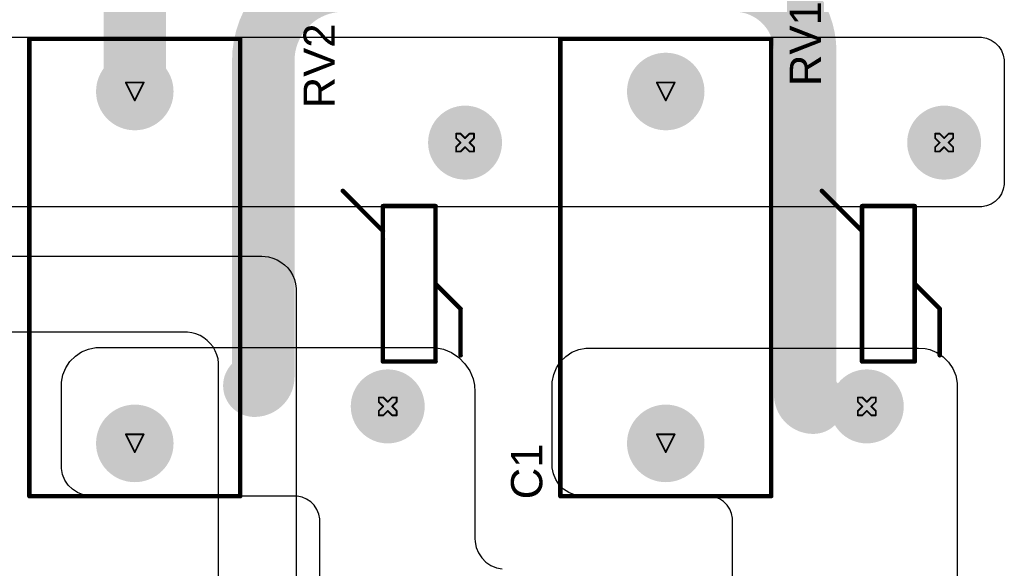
# Model space of a CAD drawing. Header units: inches. Extents: x 0 to 11.2, y -0.2 to 5.5.
# Tile 50 of 57: x 3.1 to 4.2, y 0.7 to 1.3. Entities that reach past the tile are written whole.
import ezdxf

# ---------------------------------------------------------------- set-up
doc = ezdxf.new("R2010")
doc.units = ezdxf.units.IN
doc.header["$MEASUREMENT"] = 0
for name, color, linetype in [('Bottom Layer', 5, 'Continuous'), ('Bottom Solder', 6, 'Continuous'), ('Drill Drawing', 1, 'Continuous'), ('Multi-Layer', 9, 'Continuous'), ('Pad Holes', 156, 'Continuous'), ('Top Layer', 1, 'Continuous'), ('Top Overlay', 2, 'Continuous'), ('Top Solder', 216, 'Continuous')]:
    doc.layers.add(name, color=color, linetype=linetype)
doc.styles.add('Arial', font='txt', dxfattribs={"height": 0.2})

# ---------------------------------------------------------------- blocks, each defined once
blk = doc.blocks.new('471KD10J_10')
at = {"layer": 'Bottom Layer'}
h = blk.add_hatch(color=5, dxfattribs=at)
edge = h.paths.add_edge_path()
edge.add_arc((-0.1476, 0.0433), 0.0394, 0, 360)
h = blk.add_hatch(color=5, dxfattribs=at)
edge = h.paths.add_edge_path()
edge.add_arc((0.1476, -0.0433), 0.0394, 0, 360)
at = {"layer": 'Bottom Solder'}
h = blk.add_hatch(color=6, dxfattribs=at)
edge = h.paths.add_edge_path()
edge.add_arc((-0.1476, 0.0433), 0.0414, 0, 360)
h = blk.add_hatch(color=6, dxfattribs=at)
edge = h.paths.add_edge_path()
edge.add_arc((0.1476, -0.0433), 0.0414, 0, 360)
at = {"layer": 'Multi-Layer'}
h = blk.add_hatch(color=9, dxfattribs=at)
edge = h.paths.add_edge_path()
edge.add_arc((-0.1476, 0.0433), 0.0394, 0, 360)
h = blk.add_hatch(color=9, dxfattribs=at)
edge = h.paths.add_edge_path()
edge.add_arc((0.1476, -0.0433), 0.0394, 0, 360)
at = {"layer": 'Pad Holes'}
h = blk.add_hatch(color=7, dxfattribs=at)
edge = h.paths.add_edge_path()
edge.add_arc((-0.1476, 0.0433), 0.0236, 0, 360)
h = blk.add_hatch(color=7, dxfattribs=at)
edge = h.paths.add_edge_path()
edge.add_arc((0.1476, -0.0433), 0.0236, 0, 360)
at = {"layer": 'Top Layer'}
h = blk.add_hatch(color=1, dxfattribs=at)
edge = h.paths.add_edge_path()
edge.add_arc((-0.1476, 0.0433), 0.0394, 0, 360)
h = blk.add_hatch(color=1, dxfattribs=at)
edge = h.paths.add_edge_path()
edge.add_arc((0.1476, -0.0433), 0.0394, 0, 360)
at = {"layer": 'Top Solder'}
h = blk.add_hatch(color=216, dxfattribs=at)
edge = h.paths.add_edge_path()
edge.add_arc((-0.1476, 0.0433), 0.0414, 0, 360)
h = blk.add_hatch(color=216, dxfattribs=at)
edge = h.paths.add_edge_path()
edge.add_arc((0.1476, -0.0433), 0.0414, 0, 360)
blk = doc.blocks.new('471KD10J_11')
at = {"layer": 'Bottom Layer'}
h = blk.add_hatch(color=5, dxfattribs=at)
edge = h.paths.add_edge_path()
edge.add_arc((-0.1476, 0.0433), 0.0394, 0, 360)
h = blk.add_hatch(color=5, dxfattribs=at)
edge = h.paths.add_edge_path()
edge.add_arc((0.1476, -0.0433), 0.0394, 0, 360)
at = {"layer": 'Bottom Solder'}
h = blk.add_hatch(color=6, dxfattribs=at)
edge = h.paths.add_edge_path()
edge.add_arc((-0.1476, 0.0433), 0.0414, 0, 360)
h = blk.add_hatch(color=6, dxfattribs=at)
edge = h.paths.add_edge_path()
edge.add_arc((0.1476, -0.0433), 0.0414, 0, 360)
at = {"layer": 'Multi-Layer'}
h = blk.add_hatch(color=9, dxfattribs=at)
edge = h.paths.add_edge_path()
edge.add_arc((-0.1476, 0.0433), 0.0394, 0, 360)
h = blk.add_hatch(color=9, dxfattribs=at)
edge = h.paths.add_edge_path()
edge.add_arc((0.1476, -0.0433), 0.0394, 0, 360)
at = {"layer": 'Pad Holes'}
h = blk.add_hatch(color=7, dxfattribs=at)
edge = h.paths.add_edge_path()
edge.add_arc((-0.1476, 0.0433), 0.0236, 0, 360)
h = blk.add_hatch(color=7, dxfattribs=at)
edge = h.paths.add_edge_path()
edge.add_arc((0.1476, -0.0433), 0.0236, 0, 360)
at = {"layer": 'Top Layer'}
h = blk.add_hatch(color=1, dxfattribs=at)
edge = h.paths.add_edge_path()
edge.add_arc((-0.1476, 0.0433), 0.0394, 0, 360)
h = blk.add_hatch(color=1, dxfattribs=at)
edge = h.paths.add_edge_path()
edge.add_arc((0.1476, -0.0433), 0.0394, 0, 360)
at = {"layer": 'Top Solder'}
h = blk.add_hatch(color=216, dxfattribs=at)
edge = h.paths.add_edge_path()
edge.add_arc((-0.1476, 0.0433), 0.0414, 0, 360)
h = blk.add_hatch(color=216, dxfattribs=at)
edge = h.paths.add_edge_path()
edge.add_arc((0.1476, -0.0433), 0.0414, 0, 360)
blk = doc.blocks.new('B32921C3104M000_94')
at = {"layer": 'Bottom Layer'}
h = blk.add_hatch(color=5, dxfattribs=at)
edge = h.paths.add_edge_path()
edge.add_arc((-0.1969, 0), 0.0394, 0, 360)
h = blk.add_hatch(color=5, dxfattribs=at)
edge = h.paths.add_edge_path()
edge.add_arc((0.1969, 0), 0.0394, 0, 360)
at = {"layer": 'Bottom Solder'}
h = blk.add_hatch(color=6, dxfattribs=at)
edge = h.paths.add_edge_path()
edge.add_arc((-0.1969, 0), 0.0434, 0, 360)
h = blk.add_hatch(color=6, dxfattribs=at)
edge = h.paths.add_edge_path()
edge.add_arc((0.1969, 0), 0.0434, 0, 360)
at = {"layer": 'Multi-Layer'}
h = blk.add_hatch(color=9, dxfattribs=at)
edge = h.paths.add_edge_path()
edge.add_arc((-0.1969, 0), 0.0394, 0, 360)
h = blk.add_hatch(color=9, dxfattribs=at)
edge = h.paths.add_edge_path()
edge.add_arc((0.1969, 0), 0.0394, 0, 360)
at = {"layer": 'Pad Holes'}
h = blk.add_hatch(color=7, dxfattribs=at)
edge = h.paths.add_edge_path()
edge.add_arc((-0.1969, 0), 0.0197, 0, 360)
h = blk.add_hatch(color=7, dxfattribs=at)
edge = h.paths.add_edge_path()
edge.add_arc((0.1969, 0), 0.0197, 0, 360)
at = {"layer": 'Top Layer'}
h = blk.add_hatch(color=1, dxfattribs=at)
edge = h.paths.add_edge_path()
edge.add_arc((-0.1969, 0), 0.0394, 0, 360)
h = blk.add_hatch(color=1, dxfattribs=at)
edge = h.paths.add_edge_path()
edge.add_arc((0.1969, 0), 0.0394, 0, 360)
at = {"layer": 'Top Solder'}
h = blk.add_hatch(color=216, dxfattribs=at)
edge = h.paths.add_edge_path()
edge.add_arc((-0.1969, 0), 0.0434, 0, 360)
h = blk.add_hatch(color=216, dxfattribs=at)
edge = h.paths.add_edge_path()
edge.add_arc((0.1969, 0), 0.0434, 0, 360)
at = {"layer": 'Top Overlay', "const_width": 0.005}
for points in [[(-0.2559, -0.1181), (-0.2559, 0.1181)], [(0.2559, 0.1181), (-0.2559, 0.1181)], [(0.2559, -0.1181), (0.2559, 0.1181)], [(0.2559, -0.1181), (-0.2559, -0.1181)]]:
    blk.add_lwpolyline(points, dxfattribs=at)
at = {"layer": 'Top Overlay', "const_width": 0.0025}
for points in [[(-0.2572, 0.1181, 1), (-0.2547, 0.1181, 1)], [(-0.2572, 0.1181, 1), (-0.2547, 0.1181, 1)], [(0.2547, 0.1181, 1), (0.2572, 0.1181, 1)], [(0.2547, 0.1181, 1), (0.2572, 0.1181, 1)], [(-0.2572, -0.1181, 1), (-0.2547, -0.1181, 1)], [(-0.2572, -0.1181, 1), (-0.2547, -0.1181, 1)], [(0.2547, -0.1181, 1), (0.2572, -0.1181, 1)], [(0.2547, -0.1181, 1), (0.2572, -0.1181, 1)]]:
    blk.add_lwpolyline(points, format="xyb", close=True, dxfattribs=at)
blk = doc.blocks.new('B32921C3104M000_96')
at = {"layer": 'Bottom Layer'}
h = blk.add_hatch(color=5, dxfattribs=at)
edge = h.paths.add_edge_path()
edge.add_arc((-0.1969, 0), 0.0394, 0, 360)
h = blk.add_hatch(color=5, dxfattribs=at)
edge = h.paths.add_edge_path()
edge.add_arc((0.1969, 0), 0.0394, 0, 360)
at = {"layer": 'Bottom Solder'}
h = blk.add_hatch(color=6, dxfattribs=at)
edge = h.paths.add_edge_path()
edge.add_arc((-0.1969, 0), 0.0434, 0, 360)
h = blk.add_hatch(color=6, dxfattribs=at)
edge = h.paths.add_edge_path()
edge.add_arc((0.1969, 0), 0.0434, 0, 360)
at = {"layer": 'Multi-Layer'}
h = blk.add_hatch(color=9, dxfattribs=at)
edge = h.paths.add_edge_path()
edge.add_arc((-0.1969, 0), 0.0394, 0, 360)
h = blk.add_hatch(color=9, dxfattribs=at)
edge = h.paths.add_edge_path()
edge.add_arc((0.1969, 0), 0.0394, 0, 360)
at = {"layer": 'Pad Holes'}
h = blk.add_hatch(color=7, dxfattribs=at)
edge = h.paths.add_edge_path()
edge.add_arc((-0.1969, 0), 0.0197, 0, 360)
h = blk.add_hatch(color=7, dxfattribs=at)
edge = h.paths.add_edge_path()
edge.add_arc((0.1969, 0), 0.0197, 0, 360)
at = {"layer": 'Top Layer'}
h = blk.add_hatch(color=1, dxfattribs=at)
edge = h.paths.add_edge_path()
edge.add_arc((-0.1969, 0), 0.0394, 0, 360)
h = blk.add_hatch(color=1, dxfattribs=at)
edge = h.paths.add_edge_path()
edge.add_arc((0.1969, 0), 0.0394, 0, 360)
at = {"layer": 'Top Solder'}
h = blk.add_hatch(color=216, dxfattribs=at)
edge = h.paths.add_edge_path()
edge.add_arc((-0.1969, 0), 0.0434, 0, 360)
h = blk.add_hatch(color=216, dxfattribs=at)
edge = h.paths.add_edge_path()
edge.add_arc((0.1969, 0), 0.0434, 0, 360)
at = {"layer": 'Top Overlay', "const_width": 0.005}
for points in [[(-0.2559, -0.1181), (-0.2559, 0.1181)], [(0.2559, 0.1181), (-0.2559, 0.1181)], [(0.2559, -0.1181), (0.2559, 0.1181)], [(0.2559, -0.1181), (-0.2559, -0.1181)]]:
    blk.add_lwpolyline(points, dxfattribs=at)
at = {"layer": 'Top Overlay', "const_width": 0.0025}
for points in [[(-0.2572, 0.1181, 1), (-0.2547, 0.1181, 1)], [(-0.2572, 0.1181, 1), (-0.2547, 0.1181, 1)], [(0.2547, 0.1181, 1), (0.2572, 0.1181, 1)], [(0.2547, 0.1181, 1), (0.2572, 0.1181, 1)], [(-0.2572, -0.1181, 1), (-0.2547, -0.1181, 1)], [(-0.2572, -0.1181, 1), (-0.2547, -0.1181, 1)], [(0.2547, -0.1181, 1), (0.2572, -0.1181, 1)], [(0.2547, -0.1181, 1), (0.2572, -0.1181, 1)]]:
    blk.add_lwpolyline(points, format="xyb", close=True, dxfattribs=at)

msp = doc.modelspace()

# ---------------------------------------------------------------- linework, layer by layer
at = {"layer": 'Bottom Layer'}
for p, q in [((3.1595, 0.9331), (3.1665, 0.9378)), ((3.1665, 0.9378), (3.1743, 0.941)), ((3.1743, 0.941), (3.1825, 0.9426)), ((3.1825, 0.9426), (3.1868, 0.9426)), ((3.1868, 0.9426), (3.1868, 0.9426)), ((3.1868, 0.9426), (3.5574, 0.9426)), ((3.5574, 0.9426), (3.5623, 0.9426)), ((3.5623, 0.9426), (3.5719, 0.9407)), ((3.5719, 0.9407), (3.5809, 0.937)), ((3.7157, 0.9374), (3.7233, 0.9405)), ((3.7233, 0.9405), (3.7314, 0.9421)), ((3.7314, 0.9421), (3.7355, 0.9421)), ((3.7355, 0.9421), (4.1039, 0.9421)), ((4.1039, 0.9421), (4.1039, 0.9421)), ((4.1039, 0.9421), (4.1039, 0.9421)), ((4.1039, 0.9421), (4.1039, 0.9421)), ((4.1039, 0.9421), (4.1112, 0.9415)), ((4.1112, 0.9415), (4.1166, 0.9405)), ((4.1166, 0.9405), (4.1245, 0.9372)), ((3.1489, 0.9201), (3.1535, 0.9271)), ((3.1535, 0.9271), (3.1595, 0.9331)), ((3.5809, 0.937), (3.589, 0.9315)), ((3.589, 0.9315), (3.5959, 0.9246)), ((3.6984, 0.9201), (3.703, 0.927)), ((3.703, 0.927), (3.7088, 0.9328)), ((3.7088, 0.9328), (3.7157, 0.9374)), ((4.1245, 0.9372), (4.1316, 0.9324)), ((4.1316, 0.9324), (4.1376, 0.9264)), ((3.1456, 0.9123), (3.1489, 0.9201)), ((3.5959, 0.9246), (3.6014, 0.9165)), ((3.6014, 0.9165), (3.6051, 0.9075)), ((3.6953, 0.9125), (3.6984, 0.9201)), ((4.1376, 0.9264), (4.1424, 0.9192)), ((4.1424, 0.9192), (4.1457, 0.9113)), ((3.144, 0.9041), (3.1456, 0.9123)), ((3.6051, 0.9075), (3.6065, 0.9004)), ((3.6937, 0.9044), (3.6953, 0.9125)), ((3.6937, 0.808), (3.6937, 0.9044)), ((4.1457, 0.9113), (4.1473, 0.9029)), ((3.144, 0.8999), (3.144, 0.9041)), ((3.144, 0.8106), (3.144, 0.8999)), ((3.6065, 0.9004), (3.607, 0.893)), ((4.1473, 0.9029), (4.1473, 0.8986)), ((4.1473, 0.8986), (4.1473, 0.6366)), ((3.607, 0.893), (3.607, 0.893)), ((3.607, 0.893), (3.607, 0.893)), ((3.607, 0.893), (3.607, 0.893)), ((3.607, 0.893), (3.607, 0.7939)), ((3.144, 0.8073), (3.144, 0.8106)), ((3.1453, 0.8007), (3.144, 0.8073)), ((3.695, 0.8013), (3.6937, 0.808)), ((3.1479, 0.7944), (3.1453, 0.8007)), ((3.1516, 0.7888), (3.1479, 0.7944)), ((3.6976, 0.7949), (3.695, 0.8013)), ((3.7015, 0.7891), (3.6976, 0.7949)), ((3.1564, 0.7841), (3.1516, 0.7888)), ((3.162, 0.7803), (3.1564, 0.7841)), ((3.607, 0.7939), (3.607, 0.7288)), ((3.7064, 0.7843), (3.7015, 0.7891)), ((3.7121, 0.7804), (3.7064, 0.7843)), ((3.1682, 0.7778), (3.162, 0.7803)), ((3.1748, 0.7764), (3.1682, 0.7778)), ((3.1782, 0.7764), (3.1748, 0.7764)), ((3.4051, 0.7764), (3.1782, 0.7764)), ((3.4079, 0.7763), (3.4051, 0.7764)), ((3.4051, 0.7764), (3.4051, 0.7764)), ((3.4051, 0.7764), (3.4051, 0.7764)), ((3.4051, 0.7764), (3.4051, 0.7764)), ((3.4134, 0.7752), (3.4079, 0.7763)), ((3.4185, 0.7731), (3.4134, 0.7752)), ((3.4231, 0.77), (3.4185, 0.7731)), ((3.7185, 0.7778), (3.7121, 0.7804)), ((3.7252, 0.7764), (3.7185, 0.7778)), ((3.7287, 0.7764), (3.7252, 0.7764)), ((3.8681, 0.7764), (3.7287, 0.7764)), ((3.7287, 0.7764), (3.7287, 0.7764)), ((3.8708, 0.7763), (3.8681, 0.7764)), ((3.8761, 0.7752), (3.8708, 0.7763)), ((3.8811, 0.7732), (3.8761, 0.7752)), ((3.8856, 0.7702), (3.8811, 0.7732)), ((3.427, 0.7661), (3.4231, 0.77)), ((3.4301, 0.7615), (3.427, 0.7661)), ((3.4322, 0.7563), (3.4301, 0.7615)), ((3.8895, 0.7664), (3.8856, 0.7702)), ((3.8925, 0.7619), (3.8895, 0.7664)), ((3.8945, 0.7569), (3.8925, 0.7619)), ((3.4333, 0.7509), (3.4322, 0.7563)), ((3.4335, 0.7481), (3.4333, 0.7509)), ((3.8956, 0.7516), (3.8945, 0.7569)), ((3.8957, 0.7489), (3.8956, 0.7516)), ((3.4335, 0.5575), (3.4335, 0.7481)), ((3.8957, 0.5582), (3.8957, 0.7489)), ((3.607, 0.7288), (3.6072, 0.7254)), ((3.6072, 0.7254), (3.6085, 0.7189)), ((3.6085, 0.7189), (3.611, 0.7128)), ((3.611, 0.7128), (3.6147, 0.7072)), ((3.6147, 0.7072), (3.6194, 0.7025)), ((3.6194, 0.7025), (3.625, 0.6988)), ((3.625, 0.6988), (3.6311, 0.6962)), ((3.6311, 0.6962), (3.6377, 0.6949))]:
    msp.add_line(p, q, dxfattribs=at)
at = {"layer": 'Bottom Layer', "const_width": 0.07}
for points in [[(3.2261, 1.2292), (3.2261, 1.3535)], [(3.977, 0.89), (3.977, 1.274)], [(3.37, 0.91), (3.37, 1.2636)]]:
    msp.add_lwpolyline(points, dxfattribs=at)
for points in [[(3.37, 1.2636, -0.414214), (3.4599, 1.3535)], [(3.8975, 1.3535, -0.414214), (3.977, 1.274)], [(3.37, 0.91, -0.414214), (3.36, 0.9)], [(3.986, 0.881, -0.414214), (3.977, 0.89)]]:
    msp.add_lwpolyline(points, format="xyb", dxfattribs=at)
at = {"layer": 'Bottom Layer', "const_width": 0.035}
for points in [[(3.9595, 1.274, 1), (3.9945, 1.274, 1)], [(3.9595, 1.274, 1), (3.9945, 1.274, 1)], [(3.3525, 1.2636, 1), (3.3875, 1.2636, 1)], [(3.3525, 1.2636, 1), (3.3875, 1.2636, 1)], [(3.2086, 1.2292, 1), (3.2436, 1.2292, 1)], [(3.3525, 0.91, 1), (3.3875, 0.91, 1)], [(3.3525, 0.91, 1), (3.3875, 0.91, 1)], [(3.3425, 0.9, 1), (3.3775, 0.9, 1)], [(3.9595, 0.89, 1), (3.9945, 0.89, 1)], [(3.9595, 0.89, 1), (3.9945, 0.89, 1)], [(3.9685, 0.881, 1), (4.0035, 0.881, 1)]]:
    msp.add_lwpolyline(points, format="xyb", close=True, dxfattribs=at)
at = {"layer": 'Drill Drawing', "const_width": 0.002}
for points in [[(3.2161, 1.2392), (3.2361, 1.2392)], [(3.2161, 1.2392), (3.2261, 1.2192)], [(3.2261, 1.2192), (3.2361, 1.2392)], [(3.8108, 1.2392), (3.8308, 1.2392)], [(3.8108, 1.2392), (3.8208, 1.2192)], [(3.8208, 1.2192), (3.8308, 1.2392)], [(3.586, 1.177), (3.586, 1.182)], [(3.586, 1.182), (3.591, 1.182)], [(3.591, 1.182), (3.596, 1.177)], [(3.596, 1.177), (3.601, 1.182)], [(3.601, 1.182), (3.606, 1.182)], [(3.606, 1.177), (3.606, 1.182)], [(4.1226, 1.177), (4.1226, 1.182)], [(4.1226, 1.182), (4.1276, 1.182)], [(4.1276, 1.182), (4.1326, 1.177)], [(4.1326, 1.177), (4.1376, 1.182)], [(4.1376, 1.182), (4.1426, 1.182)], [(4.1426, 1.177), (4.1426, 1.182)], [(3.586, 1.177), (3.591, 1.172)], [(3.586, 1.167), (3.591, 1.172)], [(3.601, 1.172), (3.606, 1.177)], [(3.601, 1.172), (3.606, 1.167)], [(4.1226, 1.177), (4.1276, 1.172)], [(4.1226, 1.167), (4.1276, 1.172)], [(4.1376, 1.172), (4.1426, 1.177)], [(4.1376, 1.172), (4.1426, 1.167)], [(3.586, 1.162), (3.586, 1.167)], [(3.586, 1.162), (3.591, 1.162)], [(3.591, 1.162), (3.596, 1.167)], [(3.596, 1.167), (3.601, 1.162)], [(3.601, 1.162), (3.606, 1.162)], [(3.606, 1.162), (3.606, 1.167)], [(4.1226, 1.162), (4.1226, 1.167)], [(4.1226, 1.162), (4.1276, 1.162)], [(4.1276, 1.162), (4.1326, 1.167)], [(4.1326, 1.167), (4.1376, 1.162)], [(4.1376, 1.162), (4.1426, 1.162)], [(4.1426, 1.162), (4.1426, 1.167)], [(3.4994, 0.8818), (3.4994, 0.8868)], [(3.4994, 0.8868), (3.5044, 0.8868)], [(3.4994, 0.8818), (3.5044, 0.8768)], [(3.5044, 0.8868), (3.5094, 0.8818)], [(3.5094, 0.8818), (3.5144, 0.8868)], [(3.5144, 0.8868), (3.5194, 0.8868)], [(3.5144, 0.8768), (3.5194, 0.8818)], [(3.5194, 0.8818), (3.5194, 0.8868)], [(4.036, 0.8818), (4.036, 0.8868)], [(4.036, 0.8868), (4.041, 0.8868)], [(4.036, 0.8818), (4.041, 0.8768)], [(4.041, 0.8868), (4.046, 0.8818)], [(4.046, 0.8818), (4.051, 0.8868)], [(4.051, 0.8868), (4.056, 0.8868)], [(4.051, 0.8768), (4.056, 0.8818)], [(4.056, 0.8818), (4.056, 0.8868)], [(3.4994, 0.8718), (3.5044, 0.8768)], [(3.4994, 0.8668), (3.4994, 0.8718)], [(3.5044, 0.8668), (3.5094, 0.8718)], [(3.5094, 0.8718), (3.5144, 0.8668)], [(3.5144, 0.8768), (3.5194, 0.8718)], [(3.5194, 0.8668), (3.5194, 0.8718)], [(4.036, 0.8718), (4.041, 0.8768)], [(4.036, 0.8668), (4.036, 0.8718)], [(4.041, 0.8668), (4.046, 0.8718)], [(4.046, 0.8718), (4.051, 0.8668)], [(4.051, 0.8768), (4.056, 0.8718)], [(4.056, 0.8668), (4.056, 0.8718)], [(3.4994, 0.8668), (3.5044, 0.8668)], [(3.5144, 0.8668), (3.5194, 0.8668)], [(4.036, 0.8668), (4.041, 0.8668)], [(4.051, 0.8668), (4.056, 0.8668)], [(3.2161, 0.8455), (3.2361, 0.8455)], [(3.2161, 0.8455), (3.2261, 0.8255)], [(3.2261, 0.8255), (3.2361, 0.8455)], [(3.8108, 0.8455), (3.8308, 0.8455)], [(3.8108, 0.8455), (3.8208, 0.8255)], [(3.8208, 0.8255), (3.8308, 0.8455)]]:
    msp.add_lwpolyline(points, dxfattribs=at)
at = {"layer": 'Drill Drawing', "const_width": 0.001}
for points in [[(3.2156, 1.2392, 1), (3.2166, 1.2392, 1)], [(3.2156, 1.2392, 1), (3.2166, 1.2392, 1)], [(3.2356, 1.2392, 1), (3.2366, 1.2392, 1)], [(3.2356, 1.2392, 1), (3.2366, 1.2392, 1)], [(3.8103, 1.2392, 1), (3.8113, 1.2392, 1)], [(3.8103, 1.2392, 1), (3.8113, 1.2392, 1)], [(3.8303, 1.2392, 1), (3.8313, 1.2392, 1)], [(3.8303, 1.2392, 1), (3.8313, 1.2392, 1)], [(3.2256, 1.2192, 1), (3.2266, 1.2192, 1)], [(3.2256, 1.2192, 1), (3.2266, 1.2192, 1)], [(3.8203, 1.2192, 1), (3.8213, 1.2192, 1)], [(3.8203, 1.2192, 1), (3.8213, 1.2192, 1)], [(3.5855, 1.182, 1), (3.5865, 1.182, 1)], [(3.5855, 1.182, 1), (3.5865, 1.182, 1)], [(3.5905, 1.182, 1), (3.5915, 1.182, 1)], [(3.5905, 1.182, 1), (3.5915, 1.182, 1)], [(3.6005, 1.182, 1), (3.6015, 1.182, 1)], [(3.6005, 1.182, 1), (3.6015, 1.182, 1)], [(3.6055, 1.182, 1), (3.6065, 1.182, 1)], [(3.6055, 1.182, 1), (3.6065, 1.182, 1)], [(4.1221, 1.182, 1), (4.1231, 1.182, 1)], [(4.1221, 1.182, 1), (4.1231, 1.182, 1)], [(4.1271, 1.182, 1), (4.1281, 1.182, 1)], [(4.1271, 1.182, 1), (4.1281, 1.182, 1)], [(4.1371, 1.182, 1), (4.1381, 1.182, 1)], [(4.1371, 1.182, 1), (4.1381, 1.182, 1)], [(4.1421, 1.182, 1), (4.1431, 1.182, 1)], [(4.1421, 1.182, 1), (4.1431, 1.182, 1)], [(3.5855, 1.177, 1), (3.5865, 1.177, 1)], [(3.5855, 1.177, 1), (3.5865, 1.177, 1)], [(3.5905, 1.172, 1), (3.5915, 1.172, 1)], [(3.5905, 1.172, 1), (3.5915, 1.172, 1)], [(3.5955, 1.177, 1), (3.5965, 1.177, 1)], [(3.5955, 1.177, 1), (3.5965, 1.177, 1)], [(3.6005, 1.172, 1), (3.6015, 1.172, 1)], [(3.6005, 1.172, 1), (3.6015, 1.172, 1)], [(3.6055, 1.177, 1), (3.6065, 1.177, 1)], [(3.6055, 1.177, 1), (3.6065, 1.177, 1)], [(4.1221, 1.177, 1), (4.1231, 1.177, 1)], [(4.1221, 1.177, 1), (4.1231, 1.177, 1)], [(4.1271, 1.172, 1), (4.1281, 1.172, 1)], [(4.1271, 1.172, 1), (4.1281, 1.172, 1)], [(4.1321, 1.177, 1), (4.1331, 1.177, 1)], [(4.1321, 1.177, 1), (4.1331, 1.177, 1)], [(4.1371, 1.172, 1), (4.1381, 1.172, 1)], [(4.1371, 1.172, 1), (4.1381, 1.172, 1)], [(4.1421, 1.177, 1), (4.1431, 1.177, 1)], [(4.1421, 1.177, 1), (4.1431, 1.177, 1)], [(3.5855, 1.167, 1), (3.5865, 1.167, 1)], [(3.5855, 1.167, 1), (3.5865, 1.167, 1)], [(3.5855, 1.162, 1), (3.5865, 1.162, 1)], [(3.5855, 1.162, 1), (3.5865, 1.162, 1)], [(3.5905, 1.162, 1), (3.5915, 1.162, 1)], [(3.5905, 1.162, 1), (3.5915, 1.162, 1)], [(3.5955, 1.167, 1), (3.5965, 1.167, 1)], [(3.5955, 1.167, 1), (3.5965, 1.167, 1)], [(3.6005, 1.162, 1), (3.6015, 1.162, 1)], [(3.6005, 1.162, 1), (3.6015, 1.162, 1)], [(3.6055, 1.167, 1), (3.6065, 1.167, 1)], [(3.6055, 1.167, 1), (3.6065, 1.167, 1)], [(3.6055, 1.162, 1), (3.6065, 1.162, 1)], [(3.6055, 1.162, 1), (3.6065, 1.162, 1)], [(4.1221, 1.167, 1), (4.1231, 1.167, 1)], [(4.1221, 1.167, 1), (4.1231, 1.167, 1)], [(4.1221, 1.162, 1), (4.1231, 1.162, 1)], [(4.1221, 1.162, 1), (4.1231, 1.162, 1)], [(4.1271, 1.162, 1), (4.1281, 1.162, 1)], [(4.1271, 1.162, 1), (4.1281, 1.162, 1)], [(4.1321, 1.167, 1), (4.1331, 1.167, 1)], [(4.1321, 1.167, 1), (4.1331, 1.167, 1)], [(4.1371, 1.162, 1), (4.1381, 1.162, 1)], [(4.1371, 1.162, 1), (4.1381, 1.162, 1)], [(4.1421, 1.167, 1), (4.1431, 1.167, 1)], [(4.1421, 1.167, 1), (4.1431, 1.167, 1)], [(4.1421, 1.162, 1), (4.1431, 1.162, 1)], [(4.1421, 1.162, 1), (4.1431, 1.162, 1)], [(3.4989, 0.8868, 1), (3.4999, 0.8868, 1)], [(3.4989, 0.8868, 1), (3.4999, 0.8868, 1)], [(3.4989, 0.8818, 1), (3.4999, 0.8818, 1)], [(3.4989, 0.8818, 1), (3.4999, 0.8818, 1)], [(3.5039, 0.8868, 1), (3.5049, 0.8868, 1)], [(3.5039, 0.8868, 1), (3.5049, 0.8868, 1)], [(3.5089, 0.8818, 1), (3.5099, 0.8818, 1)], [(3.5089, 0.8818, 1), (3.5099, 0.8818, 1)], [(3.5139, 0.8868, 1), (3.5149, 0.8868, 1)], [(3.5139, 0.8868, 1), (3.5149, 0.8868, 1)], [(3.5189, 0.8868, 1), (3.5199, 0.8868, 1)], [(3.5189, 0.8868, 1), (3.5199, 0.8868, 1)], [(3.5189, 0.8818, 1), (3.5199, 0.8818, 1)], [(3.5189, 0.8818, 1), (3.5199, 0.8818, 1)], [(4.0355, 0.8868, 1), (4.0365, 0.8868, 1)], [(4.0355, 0.8868, 1), (4.0365, 0.8868, 1)], [(4.0355, 0.8818, 1), (4.0365, 0.8818, 1)], [(4.0355, 0.8818, 1), (4.0365, 0.8818, 1)], [(4.0405, 0.8868, 1), (4.0415, 0.8868, 1)], [(4.0405, 0.8868, 1), (4.0415, 0.8868, 1)], [(4.0455, 0.8818, 1), (4.0465, 0.8818, 1)], [(4.0455, 0.8818, 1), (4.0465, 0.8818, 1)], [(4.0505, 0.8868, 1), (4.0515, 0.8868, 1)], [(4.0505, 0.8868, 1), (4.0515, 0.8868, 1)], [(4.0555, 0.8868, 1), (4.0565, 0.8868, 1)], [(4.0555, 0.8868, 1), (4.0565, 0.8868, 1)], [(4.0555, 0.8818, 1), (4.0565, 0.8818, 1)], [(4.0555, 0.8818, 1), (4.0565, 0.8818, 1)], [(3.4989, 0.8718, 1), (3.4999, 0.8718, 1)], [(3.4989, 0.8718, 1), (3.4999, 0.8718, 1)], [(3.5039, 0.8768, 1), (3.5049, 0.8768, 1)], [(3.5039, 0.8768, 1), (3.5049, 0.8768, 1)], [(3.5089, 0.8718, 1), (3.5099, 0.8718, 1)], [(3.5089, 0.8718, 1), (3.5099, 0.8718, 1)], [(3.5139, 0.8768, 1), (3.5149, 0.8768, 1)], [(3.5139, 0.8768, 1), (3.5149, 0.8768, 1)], [(3.5189, 0.8718, 1), (3.5199, 0.8718, 1)], [(3.5189, 0.8718, 1), (3.5199, 0.8718, 1)], [(4.0355, 0.8718, 1), (4.0365, 0.8718, 1)], [(4.0355, 0.8718, 1), (4.0365, 0.8718, 1)], [(4.0405, 0.8768, 1), (4.0415, 0.8768, 1)], [(4.0405, 0.8768, 1), (4.0415, 0.8768, 1)], [(4.0455, 0.8718, 1), (4.0465, 0.8718, 1)], [(4.0455, 0.8718, 1), (4.0465, 0.8718, 1)], [(4.0505, 0.8768, 1), (4.0515, 0.8768, 1)], [(4.0505, 0.8768, 1), (4.0515, 0.8768, 1)], [(4.0555, 0.8718, 1), (4.0565, 0.8718, 1)], [(4.0555, 0.8718, 1), (4.0565, 0.8718, 1)], [(3.4989, 0.8668, 1), (3.4999, 0.8668, 1)], [(3.4989, 0.8668, 1), (3.4999, 0.8668, 1)], [(3.5039, 0.8668, 1), (3.5049, 0.8668, 1)], [(3.5039, 0.8668, 1), (3.5049, 0.8668, 1)], [(3.5139, 0.8668, 1), (3.5149, 0.8668, 1)], [(3.5139, 0.8668, 1), (3.5149, 0.8668, 1)], [(3.5189, 0.8668, 1), (3.5199, 0.8668, 1)], [(3.5189, 0.8668, 1), (3.5199, 0.8668, 1)], [(4.0355, 0.8668, 1), (4.0365, 0.8668, 1)], [(4.0355, 0.8668, 1), (4.0365, 0.8668, 1)], [(4.0405, 0.8668, 1), (4.0415, 0.8668, 1)], [(4.0405, 0.8668, 1), (4.0415, 0.8668, 1)], [(4.0505, 0.8668, 1), (4.0515, 0.8668, 1)], [(4.0505, 0.8668, 1), (4.0515, 0.8668, 1)], [(4.0555, 0.8668, 1), (4.0565, 0.8668, 1)], [(4.0555, 0.8668, 1), (4.0565, 0.8668, 1)], [(3.2156, 0.8455, 1), (3.2166, 0.8455, 1)], [(3.2156, 0.8455, 1), (3.2166, 0.8455, 1)], [(3.2356, 0.8455, 1), (3.2366, 0.8455, 1)], [(3.2356, 0.8455, 1), (3.2366, 0.8455, 1)], [(3.8103, 0.8455, 1), (3.8113, 0.8455, 1)], [(3.8103, 0.8455, 1), (3.8113, 0.8455, 1)], [(3.8303, 0.8455, 1), (3.8313, 0.8455, 1)], [(3.8303, 0.8455, 1), (3.8313, 0.8455, 1)], [(3.2256, 0.8255, 1), (3.2266, 0.8255, 1)], [(3.2256, 0.8255, 1), (3.2266, 0.8255, 1)], [(3.8203, 0.8255, 1), (3.8213, 0.8255, 1)], [(3.8203, 0.8255, 1), (3.8213, 0.8255, 1)]]:
    msp.add_lwpolyline(points, format="xyb", close=True, dxfattribs=at)
at = {"layer": 'Top Layer'}
for p, q in [((2.6588, 1.29), (4.1745, 1.29)), ((4.1745, 1.29), (4.1799, 1.2889)), ((4.1799, 1.2889), (4.1851, 1.2868)), ((4.1851, 1.2868), (4.1897, 1.2837)), ((4.1897, 1.2837), (4.1937, 1.2797)), ((4.1937, 1.2797), (4.1968, 1.2751)), ((4.1968, 1.2751), (4.1989, 1.2699)), ((4.1989, 1.2699), (4.2, 1.2645)), ((4.2, 1.2645), (4.2, 1.2617)), ((4.2, 1.2617), (4.2, 1.128)), ((4.2, 1.1252), (4.1989, 1.1198)), ((4.2, 1.128), (4.2, 1.1252)), ((4.1968, 1.1147), (4.1938, 1.1101)), ((4.1989, 1.1198), (4.1968, 1.1147)), ((4.1853, 1.1032), (4.1802, 1.1011)), ((4.1899, 1.1062), (4.1853, 1.1032)), ((4.1938, 1.1101), (4.1899, 1.1062)), ((4.1748, 1.1), (2.6618, 1.1)), ((4.1802, 1.1011), (4.1748, 1.1)), ((2.5521, 1.0448), (3.3684, 1.0448)), ((3.3684, 1.0448), (3.3684, 1.0448)), ((3.3684, 1.0448), (3.3684, 1.0448)), ((3.3684, 1.0448), (3.3684, 1.0448)), ((3.3684, 1.0448), (3.3757, 1.0442)), ((3.3757, 1.0442), (3.3759, 1.0442)), ((3.3759, 1.0442), (3.3808, 1.0428)), ((3.3808, 1.0428), (3.3855, 1.0409)), ((3.3855, 1.0409), (3.3898, 1.0384)), ((3.3898, 1.0384), (3.3938, 1.0353)), ((3.3938, 1.0353), (3.3974, 1.0317)), ((3.3974, 1.0317), (3.4005, 1.0277)), ((3.4005, 1.0277), (3.403, 1.0234)), ((3.403, 1.0234), (3.4049, 1.0187)), ((3.4049, 1.0187), (3.4062, 1.0138)), ((3.4062, 1.0138), (3.4069, 1.0088)), ((3.4069, 1.0088), (3.4069, 1.0063)), ((3.4069, 1.0063), (3.4069, 0.5632)), ((3.2826, 0.96), (2.4298, 0.96)), ((3.2851, 0.9599), (3.2826, 0.96)), ((3.2899, 0.9593), (3.2851, 0.9599)), ((3.2946, 0.958), (3.2899, 0.9593)), ((3.2992, 0.9561), (3.2946, 0.958)), ((3.3034, 0.9537), (3.2992, 0.9561)), ((3.3073, 0.9507), (3.3034, 0.9537)), ((3.3107, 0.9473), (3.3073, 0.9507)), ((3.3137, 0.9434), (3.3107, 0.9473)), ((3.3161, 0.9391), (3.3137, 0.9434)), ((3.318, 0.9346), (3.3161, 0.9391)), ((3.3193, 0.93), (3.318, 0.9346)), ((3.3193, 0.9299), (3.3193, 0.93)), ((3.3199, 0.9251), (3.3193, 0.9299)), ((3.3193, 0.9299), (3.3193, 0.9299)), ((3.32, 0.9226), (3.3199, 0.9251)), ((3.32, 0.6639), (3.32, 0.9226)), ((3.32, 0.9226), (3.32, 0.9226)), ((3.32, 0.9226), (3.32, 0.9226)), ((3.32, 0.9226), (3.32, 0.9226))]:
    msp.add_line(p, q, dxfattribs=at)
at = {"layer": 'Top Overlay', "const_width": 0.005}
for points in [[(3.459, 1.118), (3.504, 1.073)], [(3.9956, 1.118), (4.0406, 1.073)], [(3.504, 1.101), (3.563, 1.101)], [(3.504, 0.927), (3.504, 1.101)], [(3.563, 0.927), (3.563, 1.101)], [(4.0406, 1.101), (4.0996, 1.101)], [(4.0406, 0.927), (4.0406, 1.101)], [(4.0996, 0.927), (4.0996, 1.101)], [(3.504, 1.0642), (3.504, 1.073)], [(4.0406, 1.0642), (4.0406, 1.073)], [(3.563, 1.014), (3.591, 0.986)], [(4.0996, 1.014), (4.1276, 0.986)], [(3.591, 0.934), (3.591, 0.986)], [(4.1276, 0.934), (4.1276, 0.986)], [(3.504, 0.927), (3.563, 0.927)], [(4.0406, 0.927), (4.0996, 0.927)]]:
    msp.add_lwpolyline(points, dxfattribs=at)
at = {"layer": 'Top Overlay', "const_width": 0.0025}
for points in [[(3.4578, 1.118, 1), (3.4603, 1.118, 1)], [(3.9944, 1.118, 1), (3.9969, 1.118, 1)], [(3.5028, 1.101, 1), (3.5053, 1.101, 1)], [(3.5028, 1.101, 1), (3.5053, 1.101, 1)], [(3.5618, 1.101, 1), (3.5643, 1.101, 1)], [(3.5618, 1.101, 1), (3.5643, 1.101, 1)], [(4.0394, 1.101, 1), (4.0419, 1.101, 1)], [(4.0394, 1.101, 1), (4.0419, 1.101, 1)], [(4.0984, 1.101, 1), (4.1009, 1.101, 1)], [(4.0984, 1.101, 1), (4.1009, 1.101, 1)], [(3.5028, 1.073, 1), (3.5053, 1.073, 1)], [(3.5028, 1.073, 1), (3.5053, 1.073, 1)], [(4.0394, 1.073, 1), (4.0419, 1.073, 1)], [(4.0394, 1.073, 1), (4.0419, 1.073, 1)], [(3.5028, 1.0642, 1), (3.5053, 1.0642, 1)], [(4.0394, 1.0642, 1), (4.0419, 1.0642, 1)], [(3.5618, 1.014, 1), (3.5643, 1.014, 1)], [(4.0984, 1.014, 1), (4.1009, 1.014, 1)], [(3.5898, 0.986, 1), (3.5923, 0.986, 1)], [(3.5898, 0.986, 1), (3.5923, 0.986, 1)], [(4.1264, 0.986, 1), (4.1289, 0.986, 1)], [(4.1264, 0.986, 1), (4.1289, 0.986, 1)], [(3.5028, 0.927, 1), (3.5053, 0.927, 1)], [(3.5028, 0.927, 1), (3.5053, 0.927, 1)], [(3.5618, 0.927, 1), (3.5643, 0.927, 1)], [(3.5618, 0.927, 1), (3.5643, 0.927, 1)], [(3.5898, 0.934, 1), (3.5923, 0.934, 1)], [(4.0394, 0.927, 1), (4.0419, 0.927, 1)], [(4.0394, 0.927, 1), (4.0419, 0.927, 1)], [(4.0984, 0.927, 1), (4.1009, 0.927, 1)], [(4.0984, 0.927, 1), (4.1009, 0.927, 1)], [(4.1264, 0.934, 1), (4.1289, 0.934, 1)]]:
    msp.add_lwpolyline(points, format="xyb", close=True, dxfattribs=at)

# ---------------------------------------------------------------- block references
at = {"rotation": 270}
for name, p in [('B32921C3104M000_94', (3.2261, 1.0323)), ('B32921C3104M000_96', (3.8208, 1.0323)), ('471KD10J_10', (3.5527, 1.0244)), ('471KD10J_11', (4.0893, 1.0244))]:
    msp.add_blockref(name, p, dxfattribs=at)

# ---------------------------------------------------------------- texts
at = {"layer": 'Top Overlay', "style": 'Arial'}
for s, p in [('RV1', (3.9947, 1.2352)), ('RV2', (3.4501, 1.2103)), ('C1', (3.6825, 0.7728))]:
    msp.add_text(s, height=0.035, rotation=90, dxfattribs=at).set_placement(p)

doc.saveas('drawing.dxf')
